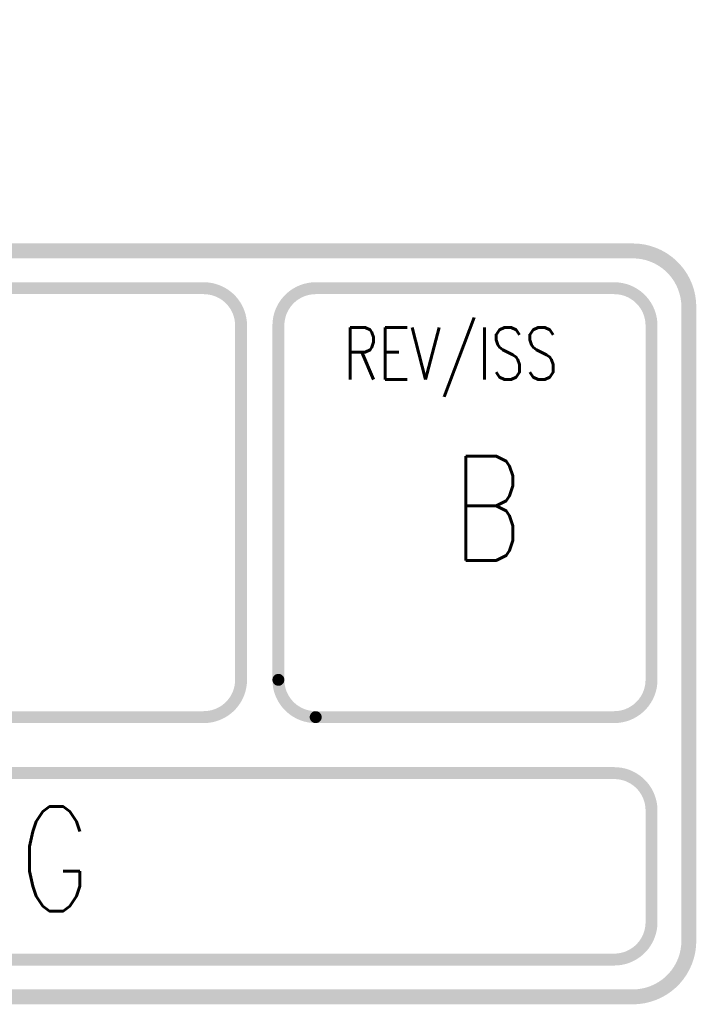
# Model space of a CAD drawing. Extents: x -1 to 210, y -5 to 148.
# Tile 34 of 52: x 58 to 69, y 131 to 148. Entities that reach past the tile are written whole.
import ezdxf
from ezdxf.enums import TextEntityAlignment as Align

# ---------------------------------------------------------------- set-up
doc = ezdxf.new("R2010")
doc.units = 0
for name, color, linetype in [('2D_LINE_00', 5, 'CONTINUOUS'), ('TEXT_00', 5, 'CONTINUOUS'), ('TEXT_04', 1, 'CONTINUOUS')]:
    doc.layers.add(name, color=color, linetype=linetype)
doc.styles.add('W0$127', font='simplex', dxfattribs={"width": 0.75})
doc.styles.add('W0$2032', font='simplex', dxfattribs={"width": 0.75})

# ---------------------------------------------------------------- blocks, each defined once
blk = doc.blocks.new('SMOOTH_0$2032')
at = {"const_width": 0.1016}
blk.add_lwpolyline([(-0.0508, 0, 1), (0.0508, 0, 1)], format="xyb", close=True, dxfattribs=at)
blk = doc.blocks.new('DRAWING_2')
at = {"layer": '2D_LINE_00'}
for points, const_width in [([(0, 0, 0.414214), (0.953, -0.953), (62.547, -0.953, 0.414214), (63.5, 0), (63.5, 10.795, 0.414214), (62.547, 11.748), (22.86, 11.748, -0.414214), (21.907, 12.7), (21.907, 14.605, 0.414214), (20.955, 15.557), (0.953, 15.557, 0.414214), (0, 14.605)], 0.254), ([(17.145, 10.477, -0.414214), (17.78, 11.113), (55.245, 11.113, -0.414214), (55.88, 10.477), (55.88, 4.445, -0.414214), (55.245, 3.81), (17.78, 3.81, -0.414214), (17.145, 4.445)], 0.203), ([(56.515, 4.445, 0.414214), (57.15, 3.81), (62.23, 3.81, 0.414214), (62.865, 4.445), (62.865, 10.477, 0.414214), (62.23, 11.113), (57.15, 11.113, 0.414214), (56.515, 10.477)], 0.203), ([(17.145, 0.318, 0.414214), (17.78, -0.318), (62.23, -0.318, 0.414214), (62.865, 0.318), (62.865, 2.223, 0.414214), (62.23, 2.857), (17.78, 2.857, 0.414214), (17.145, 2.223)], 0.203)]:
    blk.add_lwpolyline(points, format="xyb", close=True, dxfattribs=dict(at, const_width=const_width))
for p in [(56.515, 4.445), (57.15, 3.81)]:
    blk.add_blockref('SMOOTH_0$2032', p, dxfattribs=at)
at = {"layer": 'TEXT_00', "style": 'W0$127', "width": 0.75}
blk.add_text('REV/ISS', height=0.889, dxfattribs=at).set_placement((57.62, 9.557))
at = {"layer": 'TEXT_00', "style": 'W0$2032', "width": 0.75}
blk.add_text('B', height=1.778, dxfattribs=at).set_placement((60.077, 7.366), align=Align.MIDDLE_CENTER)
at = {"layer": 'TEXT_04', "style": 'W0$2032', "width": 0.75}
blk.add_text('LAYER 4 BOTTOM TRACKING', height=1.778, dxfattribs=at).set_placement((41.021, 1.397), align=Align.MIDDLE_CENTER)

msp = doc.modelspace()

# ---------------------------------------------------------------- block references
msp.add_blockref('DRAWING_2', (5.5, 132.5))

doc.saveas('drawing.dxf')
